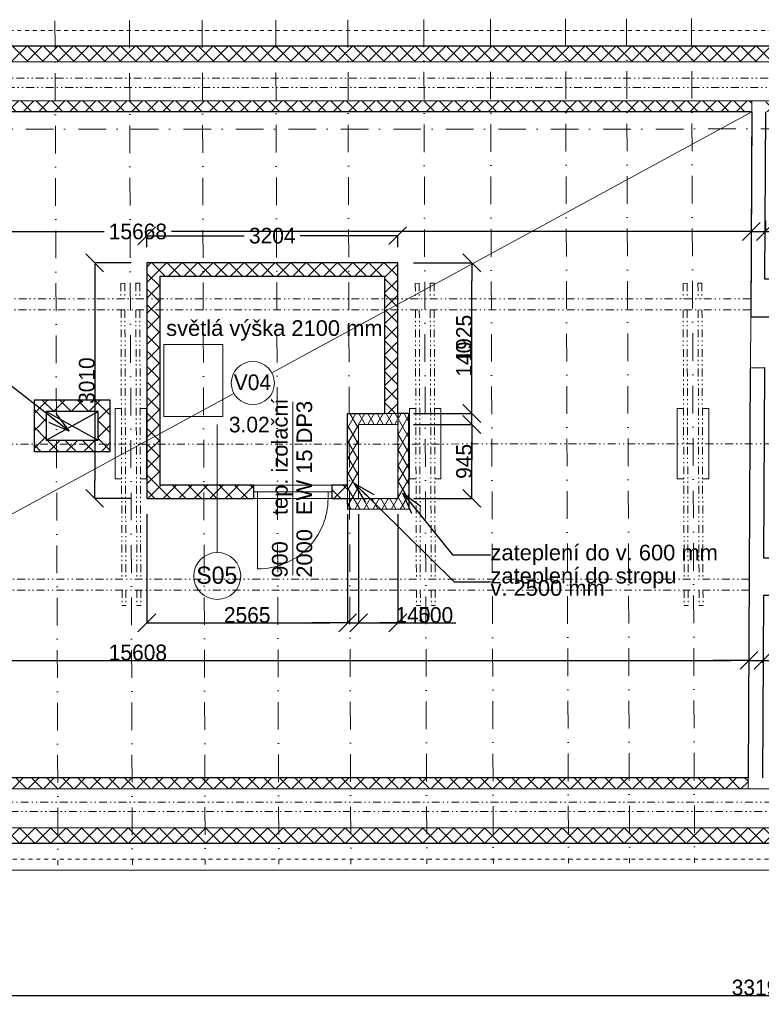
# Model space of a CAD drawing. Extents: x 25031 to 63966, y -28982 to 9473.
# Tile 2 of 12: x 34254 to 43725, y -28982 to -16400. Entities that reach past the tile are written whole.
import ezdxf

# ---------------------------------------------------------------- set-up
doc = ezdxf.new("R2010")
doc.units = 0
doc.header["$MEASUREMENT"] = 0
for name, pattern in [('phl_thick', [0]), ('Čerchovaná', [670.277762, 352.777767, -176.388884, 0, -141.111112]), ('Čerchovaná se dvěma tečkami S', [250, 100, -40, 15, -40, 15, -40]), ('čárkovaná S', [100, 50, -50])]:
    doc.linetypes.add(name, pattern=pattern)
for name, color, linetype, lineweight, true_color in [('2D kreslení - obecné_Číslo_pera__241', 9, 'Continuous', 13, 0x808080), ('2D ČÁRY_Číslo_pera__241', 9, 'Continuous', 13, 0x808080), ('blok I_pohled4_terén_Číslo_pera__241', 9, 'Continuous', 13, 0x808080), ('vodorovné konstrukce_Číslo_pera__241', 9, 'Continuous', 13, 0x808080)]:
    doc.layers.add(name, color=color, linetype=linetype, lineweight=lineweight, true_color=true_color)
for name, color, linetype, lineweight in [('2D VÝPLNĚ_Číslo_pera__4', 91, 'Continuous', 13), ('2D ČÁRY_Číslo_pera__1', 7, 'Continuous', 15), ('2D ČÁRY_Číslo_pera__2', 1, 'Continuous', 25), ('blok I_pohled4_terén_Číslo_pera__4', 91, 'Continuous', 13), ('hřeben_Číslo_pera__1', 7, 'Continuous', 15), ('komín_Číslo_pera__1', 7, 'Continuous', 15), ('komín_Číslo_pera__2', 1, 'Continuous', 25), ('krokve_Číslo_pera__1', 7, 'Continuous', 15), ('POZNÁMKY.POPISKA_Číslo_pera__4', 91, 'Continuous', 13), ('POZNÁMKY.TEXT_Číslo_pera__4', 91, 'Continuous', 13), ('vodorovné konstrukce_Číslo_pera__1', 7, 'Continuous', 15), ('VZT_50 POPIS - OBECNE', 7, 'Continuous', 13), ('zdi_Číslo_pera__1', 7, 'Continuous', 15), ('zdi_Číslo_pera__2', 1, 'Continuous', 25), ('zdi_Číslo_pera__7', 7, 'Continuous', 20)]:
    doc.layers.add(name, color=color, linetype=linetype, lineweight=lineweight)
doc.layers.add('KÓTY.ZÁKLADNÍ', color=7, linetype='Continuous')
doc.layers.add('vodorovné konstrukce', color=7, linetype='Continuous')
doc.styles.add('GENERATED_STYLE_1', font='arial.ttf')
doc.styles.add('GENERATED_STYLE_2', font='txt')
doc.styles.add('GENERATED_STYLE_3', font='txt')
doc.styles.get("Standard").update_dxf_attribs({"font": 'txt', "bigfont": 'BIGFONT.SHX'})
doc.dimstyles.new('GENERATED_STYLE__1', dxfattribs={"dimtxt": 200, "dimasz": 228, "dimexe": 0.18, "dimexo": 200, "dimgap": 0.09, "dimtad": 1, "dimtih": 1, "dimtoh": 1, "dimdec": 0, "dimzin": 0, "dimdsep": 46, "dimtxsty": 'GENERATED_STYLE_2', "dimblk": 'ARROWHEAD_6', "dimblk1": 'ARROWHEAD_6', "dimblk2": 'ARROWHEAD_6', "dimcen": 0.09, "dimclrd": 256, "dimclre": 256, "dimclrt": 256, "dimazin": 0, "dimtfac": 1, "dimtdec": 4, "dimtmove": 0, "dimatfit": 3, "dimfxl": 0, "dimtolj": 1, "dimtzin": 0, "dimarcsym": 0})
doc.dimstyles.new('GENERATED_STYLE__2', dxfattribs={"dimtxt": 200, "dimasz": 228, "dimexe": 0.18, "dimexo": 200, "dimgap": 0.09, "dimtad": 1, "dimdec": 0, "dimzin": 0, "dimdsep": 46, "dimtxsty": 'GENERATED_STYLE_2', "dimblk": 'ARROWHEAD_6', "dimblk1": 'ARROWHEAD_6', "dimblk2": 'ARROWHEAD_6', "dimcen": 0.09, "dimclrd": 256, "dimclre": 256, "dimclrt": 256, "dimazin": 0, "dimtfac": 1, "dimtdec": 4, "dimtmove": 0, "dimatfit": 3, "dimfxl": 0, "dimtolj": 1, "dimtzin": 0, "dimarcsym": 0})
doc.dimstyles.new('GENERATED_STYLE__3', dxfattribs={"dimtxt": 0.18, "dimasz": 273.6, "dimexe": 0.18, "dimexo": 0.0625, "dimgap": 0.09, "dimtad": 0, "dimtih": 1, "dimtoh": 1, "dimdec": 4, "dimzin": 0, "dimdsep": 46, "dimtxsty": 'Standard', "dimcen": 0.09, "dimadec": 0, "dimazin": 0, "dimtfac": 1, "dimtdec": 4, "dimtmove": 0, "dimatfit": 3, "dimldrblk": 'ARROWHEAD_3', "dimfxl": 0, "dimtolj": 1, "dimtzin": 0, "dimarcsym": 0})
pattern_1 = [(45, (0, 0), (-98.99495, 98.99495), []), (135, (0, 0), (98.99495, 98.99495), [])]

# ---------------------------------------------------------------- blocks, each defined once
blk = doc.blocks.new('LINE_10108', base_point=(36777, -21574))
at = {"layer": 'vodorovné konstrukce_Číslo_pera__241', "linetype": 'Continuous'}
blk.add_line((36777, -21574), (36777, -23208), dxfattribs=at)
blk.add_circle((36777, -23508), 300, dxfattribs=at)
blk = doc.blocks.new('ARROWHEAD_6')
at = {"linetype": 'Continuous'}
for p, q in [((0, 0), (-1, 0)), ((-0.5, -0.5), (0.5, 0.5))]:
    blk.add_line(p, q, dxfattribs=at)
blk = doc.blocks.new('*D1046')
at = {"layer": 'Defpoints', "color": 0, "linetype": 'Continuous', "transparency": 16777216}
for p in [(27122, -26928), (60316, -26928), (60316, -28868)]:
    blk.add_point(p, dxfattribs=at)
at = {"layer": 'KÓTY.ZÁKLADNÍ', "linetype": 'Continuous', "lineweight": -2, "transparency": 16777216}
for p, q in [((27122, -27128), (27122, -28868)), ((60316, -27128), (60316, -28868)), ((27350, -28868), (60088, -28868))]:
    blk.add_line(p, q, dxfattribs=at)
at = {"layer": 'KÓTY.ZÁKLADNÍ', "linetype": 'Continuous', "lineweight": -2, "transparency": 16777216, "xscale": 228, "yscale": 228, "zscale": 228, "rotation": 180}
blk.add_blockref('ARROWHEAD_6', (27122, -28868), dxfattribs=at)
at = {"layer": 'KÓTY.ZÁKLADNÍ', "linetype": 'Continuous', "lineweight": -2, "transparency": 16777216, "xscale": 228, "yscale": 228, "zscale": 228}
blk.add_blockref('ARROWHEAD_6', (60316, -28868), dxfattribs=at)
at = {"layer": 'KÓTY.ZÁKLADNÍ', "linetype": 'Continuous', "transparency": 16777216, "insert": (43719, -28768), "char_height": 200, "attachment_point": 5, "style": 'GENERATED_STYLE_2'}
blk.add_mtext('\\A1;33194', dxfattribs=at)
blk = doc.blocks.new('*D1002')
at = {"layer": 'Defpoints', "color": 0, "linetype": 'Continuous', "transparency": 16777216}
for p in [(50073, -14695), (27085, -16739), (50074, -16735)]:
    blk.add_point(p, dxfattribs=at)
at = {"layer": 'KÓTY.ZÁKLADNÍ', "linetype": 'Continuous', "lineweight": -2, "transparency": 16777216}
for p, q in [((27085, -16539), (27085, -14698)), ((27313, -14698), (38132, -14697)), ((49845, -14695), (39027, -14697)), ((50074, -16535), (50073, -14695))]:
    blk.add_line(p, q, dxfattribs=at)
at = {"layer": 'KÓTY.ZÁKLADNÍ', "linetype": 'Continuous', "lineweight": -2, "transparency": 16777216, "xscale": 228, "yscale": 228, "zscale": 228}
for p, rotation in [((27085, -14698), 180.0078259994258), ((50073, -14695), 0.007825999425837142)]:
    blk.add_blockref('ARROWHEAD_6', p, dxfattribs=dict(at, rotation=rotation))
at = {"layer": 'KÓTY.ZÁKLADNÍ', "linetype": 'Continuous', "transparency": 16777216, "insert": (38579, -14697), "char_height": 200, "attachment_point": 5, "style": 'GENERATED_STYLE_2'}
blk.add_mtext('\\A1;22988', dxfattribs=at)
blk = doc.blocks.new('*D1010')
at = {"layer": 'Defpoints', "color": 0, "linetype": 'Continuous', "transparency": 16777216}
for p in [(43567, -24587), (43567, -24756), (27959, -26088)]:
    blk.add_point(p, dxfattribs=at)
at = {"layer": 'KÓTY.ZÁKLADNÍ', "linetype": 'Continuous', "lineweight": -2, "transparency": 16777216}
for p, q in [((27959, -25888), (27959, -24587)), ((28187, -24587), (43339, -24587)), ((43567, -24556), (43567, -24587))]:
    blk.add_line(p, q, dxfattribs=at)
at = {"layer": 'KÓTY.ZÁKLADNÍ', "linetype": 'Continuous', "lineweight": -2, "transparency": 16777216, "xscale": 228, "yscale": 228, "zscale": 228, "rotation": 180}
blk.add_blockref('ARROWHEAD_6', (27959, -24587), dxfattribs=at)
at = {"layer": 'KÓTY.ZÁKLADNÍ', "linetype": 'Continuous', "lineweight": -2, "transparency": 16777216, "xscale": 228, "yscale": 228, "zscale": 228}
blk.add_blockref('ARROWHEAD_6', (43567, -24587), dxfattribs=at)
at = {"layer": 'KÓTY.ZÁKLADNÍ', "linetype": 'Continuous', "transparency": 16777216, "insert": (35763, -24487), "char_height": 200, "attachment_point": 5, "style": 'GENERATED_STYLE_2'}
blk.add_mtext('\\A1;15608', dxfattribs=at)
blk = doc.blocks.new('*D1011')
at = {"layer": 'Defpoints', "color": 0, "linetype": 'Continuous', "transparency": 16777216}
for p in [(43746, -24587), (43567, -24756), (43746, -24818)]:
    blk.add_point(p, dxfattribs=at)
at = {"layer": 'KÓTY.ZÁKLADNÍ', "linetype": 'Continuous', "lineweight": -2, "transparency": 16777216}
for p, q in [((43339, -24587), (43111, -24587)), ((43567, -24556), (43567, -24587)), ((43567, -24587), (43746, -24587)), ((43746, -24618), (43746, -24587)), ((43974, -24587), (44679, -24587))]:
    blk.add_line(p, q, dxfattribs=at)
at = {"layer": 'KÓTY.ZÁKLADNÍ', "linetype": 'Continuous', "lineweight": -2, "transparency": 16777216, "xscale": 228, "yscale": 228, "zscale": 228}
blk.add_blockref('ARROWHEAD_6', (43567, -24587), dxfattribs=at)
at = {"layer": 'KÓTY.ZÁKLADNÍ', "linetype": 'Continuous', "lineweight": -2, "transparency": 16777216, "xscale": 228, "yscale": 228, "zscale": 228, "rotation": 180}
blk.add_blockref('ARROWHEAD_6', (43746, -24587), dxfattribs=at)
at = {"layer": 'KÓTY.ZÁKLADNÍ', "linetype": 'Continuous', "transparency": 16777216, "insert": (44440, -24487), "char_height": 200, "attachment_point": 5, "style": 'GENERATED_STYLE_2'}
blk.add_mtext('\\A1;180', dxfattribs=at)
blk = doc.blocks.new('*D1012')
at = {"layer": 'Defpoints', "color": 0, "linetype": 'Continuous', "transparency": 16777216}
for p in [(59475, -24587), (43746, -24818), (59475, -26088)]:
    blk.add_point(p, dxfattribs=at)
at = {"layer": 'KÓTY.ZÁKLADNÍ', "linetype": 'Continuous', "lineweight": -2, "transparency": 16777216}
for p, q in [((43746, -24618), (43746, -24587)), ((43974, -24587), (59247, -24587)), ((59475, -25888), (59475, -24587))]:
    blk.add_line(p, q, dxfattribs=at)
at = {"layer": 'KÓTY.ZÁKLADNÍ', "linetype": 'Continuous', "lineweight": -2, "transparency": 16777216, "xscale": 228, "yscale": 228, "zscale": 228, "rotation": 180}
blk.add_blockref('ARROWHEAD_6', (43746, -24587), dxfattribs=at)
at = {"layer": 'KÓTY.ZÁKLADNÍ', "linetype": 'Continuous', "lineweight": -2, "transparency": 16777216, "xscale": 228, "yscale": 228, "zscale": 228}
blk.add_blockref('ARROWHEAD_6', (59475, -24587), dxfattribs=at)
at = {"layer": 'KÓTY.ZÁKLADNÍ', "linetype": 'Continuous', "transparency": 16777216, "insert": (51610, -24487), "char_height": 200, "attachment_point": 5, "style": 'GENERATED_STYLE_2'}
blk.add_mtext('\\A1;15728', dxfattribs=at)
blk = doc.blocks.new('*D1014')
at = {"layer": 'Defpoints', "color": 0, "linetype": 'Continuous', "transparency": 16777216}
for p in [(27928, -17578), (43597, -18757), (43597, -19106)]:
    blk.add_point(p, dxfattribs=at)
at = {"layer": 'KÓTY.ZÁKLADNÍ', "linetype": 'Continuous', "lineweight": -2, "transparency": 16777216}
for p, q in [((27928, -17778), (27929, -19108)), ((43597, -18957), (43597, -19106)), ((28157, -19108), (35334, -19107)), ((43369, -19106), (36191, -19107))]:
    blk.add_line(p, q, dxfattribs=at)
at = {"layer": 'KÓTY.ZÁKLADNÍ', "linetype": 'Continuous', "lineweight": -2, "transparency": 16777216, "xscale": 228, "yscale": 228, "zscale": 228}
for p, rotation in [((27929, -19108), 180.0078259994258), ((43597, -19106), 0.007825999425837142)]:
    blk.add_blockref('ARROWHEAD_6', p, dxfattribs=dict(at, rotation=rotation))
at = {"layer": 'KÓTY.ZÁKLADNÍ', "linetype": 'Continuous', "transparency": 16777216, "insert": (35763, -19107), "char_height": 200, "attachment_point": 5, "style": 'GENERATED_STYLE_2'}
blk.add_mtext('\\A1;15668', dxfattribs=at)
blk = doc.blocks.new('*D1015')
at = {"layer": 'Defpoints', "color": 0, "linetype": 'Continuous', "transparency": 16777216}
for p in [(43597, -18757), (43777, -18771), (43777, -19106)]:
    blk.add_point(p, dxfattribs=at)
at = {"layer": 'KÓTY.ZÁKLADNÍ', "linetype": 'Continuous', "lineweight": -2, "transparency": 16777216}
for p, q in [((43597, -18957), (43597, -19106)), ((43777, -18971), (43777, -19106)), ((43369, -19106), (43141, -19106)), ((43597, -19106), (43777, -19106)), ((44005, -19106), (44233, -19106))]:
    blk.add_line(p, q, dxfattribs=at)
at = {"layer": 'KÓTY.ZÁKLADNÍ', "linetype": 'Continuous', "lineweight": -2, "transparency": 16777216, "xscale": 228, "yscale": 228, "zscale": 228}
for p, rotation in [((43597, -19106), 0.007825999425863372), ((43777, -19106), 180.0078259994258)]:
    blk.add_blockref('ARROWHEAD_6', p, dxfattribs=dict(at, rotation=rotation))
at = {"layer": 'KÓTY.ZÁKLADNÍ', "linetype": 'Continuous', "transparency": 16777216, "insert": (44471, -19006), "char_height": 200, "attachment_point": 5, "style": 'GENERATED_STYLE_2'}
blk.add_mtext('\\A1;180', dxfattribs=at)
blk = doc.blocks.new('*D1016')
at = {"layer": 'Defpoints', "color": 0, "linetype": 'Continuous', "transparency": 16777216}
for p in [(50915, -17575), (43777, -18771), (50915, -19105)]:
    blk.add_point(p, dxfattribs=at)
at = {"layer": 'KÓTY.ZÁKLADNÍ', "linetype": 'Continuous', "lineweight": -2, "transparency": 16777216}
for p, q in [((50915, -17775), (50915, -19105)), ((43777, -18971), (43777, -19106)), ((44005, -19106), (47017, -19105)), ((50687, -19105), (47675, -19105))]:
    blk.add_line(p, q, dxfattribs=at)
at = {"layer": 'KÓTY.ZÁKLADNÍ', "linetype": 'Continuous', "lineweight": -2, "transparency": 16777216, "xscale": 228, "yscale": 228, "zscale": 228}
for p, rotation in [((43777, -19106), 180.0078259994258), ((50915, -19105), 0.007825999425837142)]:
    blk.add_blockref('ARROWHEAD_6', p, dxfattribs=dict(at, rotation=rotation))
at = {"layer": 'KÓTY.ZÁKLADNÍ', "linetype": 'Continuous', "transparency": 16777216, "insert": (47346, -19105), "char_height": 200, "attachment_point": 5, "style": 'GENERATED_STYLE_2'}
blk.add_mtext('\\A1;7139', dxfattribs=at)
blk = doc.blocks.new('*D1043')
at = {"layer": 'Defpoints', "color": 0, "linetype": 'Continuous', "transparency": 16777216}
for p in [(39081, -21572), (40029, -21572), (39082, -22517)]:
    blk.add_point(p, dxfattribs=at)
at = {"layer": 'KÓTY.ZÁKLADNÍ', "linetype": 'Continuous', "lineweight": -2, "transparency": 16777216}
for p, q in [((39281, -21572), (40029, -21572)), ((40029, -22289), (40029, -21800)), ((39282, -22517), (40029, -22517))]:
    blk.add_line(p, q, dxfattribs=at)
at = {"layer": 'KÓTY.ZÁKLADNÍ', "linetype": 'Continuous', "lineweight": -2, "transparency": 16777216, "xscale": 228, "yscale": 228, "zscale": 228}
for p, rotation in [((40029, -21572), 90), ((40029, -22517), 270)]:
    blk.add_blockref('ARROWHEAD_6', p, dxfattribs=dict(at, rotation=rotation))
at = {"layer": 'KÓTY.ZÁKLADNÍ', "linetype": 'Continuous', "transparency": 16777216, "insert": (39929, -22044), "char_height": 200, "attachment_point": 5, "rotation": 90, "style": 'GENERATED_STYLE_2'}
blk.add_mtext('\\A1;945', dxfattribs=at)
blk = doc.blocks.new('*D1044')
at = {"layer": 'Defpoints', "color": 0, "linetype": 'Continuous', "transparency": 16777216}
for p in [(39081, -21432), (40029, -21432), (39081, -21572)]:
    blk.add_point(p, dxfattribs=at)
at = {"layer": 'KÓTY.ZÁKLADNÍ', "linetype": 'Continuous', "lineweight": -2, "transparency": 16777216}
for p, q in [((40029, -21204), (40029, -20500)), ((39281, -21432), (40029, -21432)), ((40029, -21572), (40029, -21432)), ((39281, -21572), (40029, -21572)), ((40029, -21800), (40029, -22028))]:
    blk.add_line(p, q, dxfattribs=at)
at = {"layer": 'KÓTY.ZÁKLADNÍ', "linetype": 'Continuous', "lineweight": -2, "transparency": 16777216, "xscale": 228, "yscale": 228, "zscale": 228}
for p, rotation in [((40029, -21432), 270), ((40029, -21572), 90)]:
    blk.add_blockref('ARROWHEAD_6', p, dxfattribs=dict(at, rotation=rotation))
at = {"layer": 'KÓTY.ZÁKLADNÍ', "linetype": 'Continuous', "transparency": 16777216, "insert": (39929, -20738), "char_height": 200, "attachment_point": 5, "rotation": 90, "style": 'GENERATED_STYLE_2'}
blk.add_mtext('\\A1;140', dxfattribs=at)
blk = doc.blocks.new('*D1045')
at = {"layer": 'Defpoints', "color": 0, "linetype": 'Continuous', "transparency": 16777216}
for p in [(39081, -19507), (40029, -19507), (39081, -21432)]:
    blk.add_point(p, dxfattribs=at)
at = {"layer": 'KÓTY.ZÁKLADNÍ', "linetype": 'Continuous', "lineweight": -2, "transparency": 16777216}
for p, q in [((39281, -19507), (40029, -19507)), ((40029, -21204), (40029, -19735)), ((39281, -21432), (40029, -21432))]:
    blk.add_line(p, q, dxfattribs=at)
at = {"layer": 'KÓTY.ZÁKLADNÍ', "linetype": 'Continuous', "lineweight": -2, "transparency": 16777216, "xscale": 228, "yscale": 228, "zscale": 228}
for p, rotation in [((40029, -19507), 90), ((40029, -21432), 270)]:
    blk.add_blockref('ARROWHEAD_6', p, dxfattribs=dict(at, rotation=rotation))
at = {"layer": 'KÓTY.ZÁKLADNÍ', "linetype": 'Continuous', "transparency": 16777216, "insert": (39929, -20469), "char_height": 200, "attachment_point": 5, "rotation": 90, "style": 'GENERATED_STYLE_2'}
blk.add_mtext('\\A1;1925', dxfattribs=at)
blk = doc.blocks.new('*D1055')
at = {"layer": 'Defpoints', "color": 0, "linetype": 'Continuous', "transparency": 16777216}
for p in [(35876, -22517), (38442, -22517), (38442, -24108)]:
    blk.add_point(p, dxfattribs=at)
at = {"layer": 'KÓTY.ZÁKLADNÍ', "linetype": 'Continuous', "lineweight": -2, "transparency": 16777216}
for p, q in [((35876, -22717), (35876, -24108)), ((38442, -22717), (38442, -24108)), ((36104, -24108), (38214, -24108))]:
    blk.add_line(p, q, dxfattribs=at)
at = {"layer": 'KÓTY.ZÁKLADNÍ', "linetype": 'Continuous', "lineweight": -2, "transparency": 16777216, "xscale": 228, "yscale": 228, "zscale": 228, "rotation": 180}
blk.add_blockref('ARROWHEAD_6', (35876, -24108), dxfattribs=at)
at = {"layer": 'KÓTY.ZÁKLADNÍ', "linetype": 'Continuous', "lineweight": -2, "transparency": 16777216, "xscale": 228, "yscale": 228, "zscale": 228}
blk.add_blockref('ARROWHEAD_6', (38442, -24108), dxfattribs=at)
at = {"layer": 'KÓTY.ZÁKLADNÍ', "linetype": 'Continuous', "transparency": 16777216, "insert": (37159, -24008), "char_height": 200, "attachment_point": 5, "style": 'GENERATED_STYLE_2'}
blk.add_mtext('\\A1;2565', dxfattribs=at)
blk = doc.blocks.new('*D1056')
at = {"layer": 'Defpoints', "color": 0, "linetype": 'Continuous', "transparency": 16777216}
for p in [(38442, -22517), (38582, -22517), (38582, -24108)]:
    blk.add_point(p, dxfattribs=at)
at = {"layer": 'KÓTY.ZÁKLADNÍ', "linetype": 'Continuous', "lineweight": -2, "transparency": 16777216}
for p, q in [((38442, -22717), (38442, -24108)), ((38582, -22717), (38582, -24108)), ((38214, -24108), (37986, -24108)), ((38442, -24108), (38582, -24108)), ((38810, -24108), (39514, -24108))]:
    blk.add_line(p, q, dxfattribs=at)
at = {"layer": 'KÓTY.ZÁKLADNÍ', "linetype": 'Continuous', "lineweight": -2, "transparency": 16777216, "xscale": 228, "yscale": 228, "zscale": 228}
blk.add_blockref('ARROWHEAD_6', (38442, -24108), dxfattribs=at)
at = {"layer": 'KÓTY.ZÁKLADNÍ', "linetype": 'Continuous', "lineweight": -2, "transparency": 16777216, "xscale": 228, "yscale": 228, "zscale": 228, "rotation": 180}
blk.add_blockref('ARROWHEAD_6', (38582, -24108), dxfattribs=at)
at = {"layer": 'KÓTY.ZÁKLADNÍ', "linetype": 'Continuous', "transparency": 16777216, "insert": (39276, -24008), "char_height": 200, "attachment_point": 5, "style": 'GENERATED_STYLE_2'}
blk.add_mtext('\\A1;140', dxfattribs=at)
blk = doc.blocks.new('*D1057')
at = {"layer": 'Defpoints', "color": 0, "linetype": 'Continuous', "transparency": 16777216}
for p in [(38582, -22517), (39082, -22517), (39082, -24108)]:
    blk.add_point(p, dxfattribs=at)
at = {"layer": 'KÓTY.ZÁKLADNÍ', "linetype": 'Continuous', "lineweight": -2, "transparency": 16777216}
for p, q in [((38582, -22717), (38582, -24108)), ((39082, -22717), (39082, -24108)), ((38810, -24108), (38854, -24108)), ((39082, -24108), (39824, -24108))]:
    blk.add_line(p, q, dxfattribs=at)
at = {"layer": 'KÓTY.ZÁKLADNÍ', "linetype": 'Continuous', "lineweight": -2, "transparency": 16777216, "xscale": 228, "yscale": 228, "zscale": 228, "rotation": 180}
blk.add_blockref('ARROWHEAD_6', (38582, -24108), dxfattribs=at)
at = {"layer": 'KÓTY.ZÁKLADNÍ', "linetype": 'Continuous', "lineweight": -2, "transparency": 16777216, "xscale": 228, "yscale": 228, "zscale": 228}
blk.add_blockref('ARROWHEAD_6', (39082, -24108), dxfattribs=at)
at = {"layer": 'KÓTY.ZÁKLADNÍ', "linetype": 'Continuous', "transparency": 16777216, "insert": (39567, -24008), "char_height": 200, "attachment_point": 5, "style": 'GENERATED_STYLE_2'}
blk.add_mtext('\\A1;500', dxfattribs=at)
blk = doc.blocks.new('*D1058')
at = {"layer": 'Defpoints', "color": 0, "linetype": 'Continuous', "transparency": 16777216}
for p in [(39081, -19160), (35876, -19507), (39081, -19507)]:
    blk.add_point(p, dxfattribs=at)
at = {"layer": 'KÓTY.ZÁKLADNÍ', "linetype": 'Continuous', "lineweight": -2, "transparency": 16777216}
for p, q in [((35876, -19307), (35876, -19161)), ((36104, -19161), (37121, -19161)), ((38853, -19160), (37836, -19160)), ((39081, -19307), (39081, -19160))]:
    blk.add_line(p, q, dxfattribs=at)
at = {"layer": 'KÓTY.ZÁKLADNÍ', "linetype": 'Continuous', "lineweight": -2, "transparency": 16777216, "xscale": 228, "yscale": 228, "zscale": 228}
for p, rotation in [((35876, -19161), 180.0078259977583), ((39081, -19160), 0.007825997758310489)]:
    blk.add_blockref('ARROWHEAD_6', p, dxfattribs=dict(at, rotation=rotation))
at = {"layer": 'KÓTY.ZÁKLADNÍ', "linetype": 'Continuous', "transparency": 16777216, "insert": (37479, -19160), "char_height": 200, "attachment_point": 5, "style": 'GENERATED_STYLE_2'}
blk.add_mtext('\\A1;3204', dxfattribs=at)
blk = doc.blocks.new('*D1059')
at = {"layer": 'Defpoints', "color": 0, "linetype": 'Continuous', "transparency": 16777216}
for p in [(35876, -19507), (35211, -22517), (35876, -22517)]:
    blk.add_point(p, dxfattribs=at)
at = {"layer": 'KÓTY.ZÁKLADNÍ', "linetype": 'Continuous', "lineweight": -2, "transparency": 16777216}
for p, q in [((35676, -19507), (35211, -19507)), ((35211, -19735), (35211, -22289)), ((35676, -22517), (35211, -22517))]:
    blk.add_line(p, q, dxfattribs=at)
at = {"layer": 'KÓTY.ZÁKLADNÍ', "linetype": 'Continuous', "lineweight": -2, "transparency": 16777216, "xscale": 228, "yscale": 228, "zscale": 228}
for p, rotation in [((35211, -19507), 90), ((35211, -22517), 270)]:
    blk.add_blockref('ARROWHEAD_6', p, dxfattribs=dict(at, rotation=rotation))
at = {"layer": 'KÓTY.ZÁKLADNÍ', "linetype": 'Continuous', "transparency": 16777216, "insert": (35111, -21012), "char_height": 200, "attachment_point": 5, "rotation": 90, "style": 'GENERATED_STYLE_2'}
blk.add_mtext('\\A1;3010', dxfattribs=at)
blk = doc.blocks.new('ARROWHEAD_3')
at = {"linetype": 'Continuous'}
blk.add_line((0, 0), (-1, 0), dxfattribs=at)
at = {"linetype": 'Continuous', "flags": 128}
blk.add_lwpolyline([(-1, 0.2679), (0, 0), (-1, -0.2679)], dxfattribs=at)

msp = doc.modelspace()

# ---------------------------------------------------------------- hatches: boundary and pattern name
at = {"layer": '2D VÝPLNĚ_Číslo_pera__4', "linetype": 'Continuous'}
h = msp.add_hatch(dxfattribs=at)
h.set_pattern_fill('TEPELNA_IZOLACE_EPS', color=256, style=0, pattern_type=2)
h.set_pattern_definition(pattern_1)
h.paths.add_polyline_path([(50073.7, -16735.5), (27085.4, -16738.6), (27121.6, -26927.5), (60315.8, -26927.5), (60267.9, 7418.2), (50033.4, 7381.4)], flags=0)
h.paths.add_polyline_path([(27320.9, -26727.5), (27286.1, -16938.6), (50274, -16935.4), (50233.7, 7182.2), (60068.2, 7217.5), (60115.5, -26727.5)], flags=0)
h = msp.add_hatch(dxfattribs=at)
h.set_pattern_fill('TEPELNA_IZOLACE_EPS', color=256, style=0, pattern_type=2)
h.set_pattern_definition(pattern_1)
h.paths.add_polyline_path([(43603.2, -17436.4), (43782.5, -17436.4), (43782.5, -17576.3), (50915.1, -17575.4), (50890.4, -2785.6), (55600.4, -2768.6), (55597.4, -939), (55397.4, -939.4), (55400, -2569.4), (50750.1, -2586.1), (50774.8, -17435.4)], flags=0)
h = msp.add_hatch(dxfattribs=at)
h.set_pattern_fill('TEPELNA_IZOLACE_EPS', color=256, style=0, pattern_type=2)
h.set_pattern_definition(pattern_1)
h.paths.add_polyline_path([(43603.2, -17436.4), (27787.9, -17438.5), (27819.1, -26227.5), (43559.9, -26227.5), (43559.9, -26087.5), (27958.6, -26087.5), (27928.4, -17578.5), (43603.2, -17576.3)], flags=0)
h = msp.add_hatch(dxfattribs=at)
h.set_pattern_fill('TEPELNA_IZOLACE_EPS', color=256, style=0, pattern_type=2)
h.set_pattern_definition(pattern_1)
h.paths.add_polyline_path([(37241.8, -22517.3), (37241.8, -22347.3), (36046.4, -22347.3), (36046.4, -19677.4), (38910.9, -19677), (38910.9, -21432.5), (39080.9, -21432), (39080.9, -19507), (35876.4, -19507.4), (35876.4, -22517.3)], flags=0)
h = msp.add_hatch(dxfattribs=at)
h.set_pattern_fill('TEPELNA_IZOLACE_MINERÁL', color=256, style=0, pattern_type=2)
h.set_pattern_definition([(60, (0, 0), (-86.60254, 50), []), (120, (0, 0), (86.60254, 50), [])])
h.paths.add_polyline_path([(38440.7, -21433.8), (38442.2, -22657.5), (39222.2, -22656.6), (39220.7, -21431.6)], flags=0)
h.paths.add_polyline_path([(38582, -22517.3), (38580.9, -21573.4), (39080.9, -21572), (39082, -22516.7)], flags=0)
h = msp.add_hatch(dxfattribs=at)
h.set_pattern_fill('TEPELNA_IZOLACE_EPS', color=256, style=0, pattern_type=2)
h.set_pattern_definition(pattern_1)
h.paths.add_polyline_path([(38242, -22517.3), (38441.8, -22517.3), (38441.8, -22347.3), (38242, -22347.3)], flags=0)
at = {"layer": 'VZT_50 POPIS - OBECNE', "linetype": 'phl_thick'}
h = msp.add_hatch(dxfattribs=at)
h.set_pattern_fill('ANSI37', color=256, scale=50)
h.set_pattern_definition([(45, (0, -200000), (-112.2532, 112.2532), []), (135, (0, -200000), (-112.2532, -112.2532), [])])
h.paths.add_polyline_path([(34590.4, -21771.1), (35255.4, -21771.1), (35255.4, -21406.1), (34590.4, -21406.1)], flags=16)
h.paths.add_polyline_path([(34440.4, -21256.1), (35405.4, -21256.1), (35405.4, -21921.1), (34440.4, -21921.1)])

# ---------------------------------------------------------------- linework, layer by layer
at = {"layer": '2D kreslení - obecné_Číslo_pera__241', "linetype": 'Continuous'}
msp.add_circle((37230.9, -21043.1), 275, dxfattribs=at)
at = {"layer": '2D ČÁRY_Číslo_pera__1', "linetype": 'Continuous'}
for p, q in [((38910.9, -21432.5), (39080.9, -21432)), ((38441.8, -22347.3), (36046.4, -22347.3)), ((37241.8, -22347.3), (37241.8, -22517.3)), ((38242, -22517.3), (38241.8, -22347.3)), ((38442, -22517.3), (38441.8, -22347.3)), ((38582, -22347.3), (38581.8, -22347.3)), ((38582, -22517.3), (35876.4, -22517.3)), ((37241.8, -22432.3), (38241.9, -22431.1))]:
    msp.add_line(p, q, dxfattribs=at)
at = {"layer": '2D ČÁRY_Číslo_pera__1', "linetype": 'Continuous', "flags": 128}
msp.add_lwpolyline([(37291.8, -22432.9), (37291.8, -22517.9), (37291.8, -23417.9, 0.4142136), (38191.8, -22517.9), (38191.7, -22431.8)], format="xyb", dxfattribs=at)
at = {"layer": '2D ČÁRY_Číslo_pera__2', "linetype": 'Continuous'}
for p, q in [((39220.7, -21431.6), (39080.9, -21432)), ((38442.2, -22657.5), (38442, -22517.3))]:
    msp.add_line(p, q, dxfattribs=at)
at = {"layer": '2D ČÁRY_Číslo_pera__2', "linetype": 'čárkovaná S'}
for p in [(39080.9, -21432), (38442, -22517.3)]:
    msp.add_line(p, (39082, -22516.7), dxfattribs=at)
at = {"layer": '2D ČÁRY_Číslo_pera__2', "linetype": 'Continuous', "flags": 128}
for points in [[(43603.2, -17576.3), (43589.4, -20196.4), (44069.4, -20196.3), (44071.8, -19716.3), (43771.8, -19716.3), (43782.5, -17576.3)], [(39080.9, -21432), (39080.9, -19507), (35876.4, -19507.4), (35876.4, -22517.3), (37241.8, -22517.3), (37241.8, -22347.3), (36046.4, -22347.3), (36046.4, -19677.4), (38910.9, -19677), (38910.9, -21432.5)], [(43559.9, -26087.5), (43586.2, -20846.4), (43766.2, -20846.3), (43754, -23276.3), (44054, -23276.3), (44051.6, -23756.3), (43751.6, -23756.3), (43739.2, -26087.5)], [(34590.4, -21771.1), (35255.4, -21406.1)], [(34590.4, -21406.1), (35255.4, -21771.1)], [(38441.8, -22347.3), (38242, -22347.3), (38242, -22517.3), (38441.8, -22517.3)]]:
    msp.add_lwpolyline(points, dxfattribs=at)
for points in [[(34440.4, -21256.1), (35405.4, -21256.1), (35405.4, -21921.1), (34440.4, -21921.1)], [(34590.4, -21771.1), (35255.4, -21771.1), (35255.4, -21406.1), (34590.4, -21406.1)]]:
    msp.add_lwpolyline(points, close=True, dxfattribs=at)
at = {"layer": '2D ČÁRY_Číslo_pera__241', "linetype": 'Continuous', "flags": 128}
msp.add_lwpolyline([(36096.4, -21472.4), (36846.4, -21472.4), (36846.4, -20552.4), (36096.4, -20552.4)], close=True, dxfattribs=at)
at = {"layer": 'blok I_pohled4_terén_Číslo_pera__241', "linetype": 'Continuous'}
for p, q in [((37472.5, -20911.6), (43603.2, -17576.3)), ((27958.6, -26087.5), (36989.4, -21174.5))]:
    msp.add_line(p, q, dxfattribs=at)
at = {"layer": 'blok I_pohled4_terén_Číslo_pera__4', "linetype": 'Continuous'}
msp.add_line((37741.7, -23499.9), (37741.7, -21283.2), dxfattribs=at)
at = {"layer": 'hřeben_Číslo_pera__1', "linetype": 'Čerchovaná se dvěma tečkami S'}
msp.add_line((48114.3, -21818.2), (32766.1, -21824.8), dxfattribs=at)
at = {"layer": 'komín_Číslo_pera__1', "linetype": 'Continuous'}
for p, q in [((38580.9, -21573.4), (39080.9, -21572)), ((38582, -22517.3), (38580.9, -21573.4)), ((39080.9, -21572), (39082, -22516.7)), ((39082, -22516.7), (38582, -22517.3))]:
    msp.add_line(p, q, dxfattribs=at)
at = {"layer": 'komín_Číslo_pera__2', "linetype": 'Continuous'}
for p, q in [((38440.7, -21433.8), (38910.9, -21432.5)), ((38441.8, -22347.3), (38440.7, -21433.8)), ((39220.7, -21431.6), (39222.2, -22656.6)), ((39222.2, -22656.6), (38442.2, -22657.5))]:
    msp.add_line(p, q, dxfattribs=at)
at = {"layer": 'krokve_Číslo_pera__1', "linetype": 'Čerchovaná'}
for p, q in [((34704.3, -16413.9), (34742.6, -27202.9)), ((35654.3, -16410.6), (35692.6, -27199.5)), ((36584.3, -16407.3), (36622.6, -27196.2)), ((37524.3, -16403.9), (37562.6, -27192.9)), ((38444.3, -16400.7), (38482.6, -27189.6)), ((39414.3, -16397.2), (39452.6, -27186.2)), ((40264.3, -16394.2), (40302.6, -27183.2)), ((41224.3, -16390.8), (41262.6, -27179.8)), ((42004.2, -16388), (42042.6, -27177)), ((42834.2, -16385.1), (42872.6, -27174)), ((50774.9, -17795.4), (26789.2, -17798.6))]:
    msp.add_line(p, q, dxfattribs=at)
at = {"layer": 'vodorovné konstrukce_Číslo_pera__1', "linetype": 'Čerchovaná se dvěma tečkami S'}
for p, q in [((50310.8, -17145.4), (27496.9, -17148.6)), ((50436.2, -17265.4), (27617.3, -17268.5)), ((35546.2, -19768.8), (35596.2, -19768.6)), ((35546.2, -19768.8), (35546.9, -19968)), ((35596.2, -19768.6), (35596.9, -19968)), ((35736.2, -19768.1), (35786.2, -19767.9)), ((35736.2, -19768.1), (35736.9, -19967.9)), ((35786.2, -19767.9), (35786.9, -19967.9)), ((39306.2, -19768.8), (39356.2, -19768.6)), ((39306.2, -19768.8), (39306.9, -19968)), ((39356.2, -19768.6), (39356.9, -19968)), ((39496.2, -19768.1), (39546.2, -19767.9)), ((39496.2, -19768.1), (39496.9, -19967.9)), ((39546.2, -19767.9), (39546.9, -19967.9)), ((42726.3, -19768.8), (42776.3, -19768.6)), ((42726.3, -19768.8), (42727, -19968)), ((42776.3, -19768.6), (42777, -19968)), ((42916.3, -19768.1), (42966.3, -19767.9)), ((42916.3, -19768.1), (42917, -19967.9)), ((42966.3, -19767.9), (42967, -19967.9)), ((43590.6, -19966.4), (29834.5, -19968.2)), ((43590.6, -19966.4), (43589.9, -20106.4)), ((43589.9, -20106.4), (29834.5, -20108.2)), ((35547.4, -20108), (35559.6, -23547.5)), ((35597.4, -20108), (35609.6, -23547.5)), ((35737.4, -20107.9), (35749.6, -23547.5)), ((35787.4, -20107.9), (35799.6, -23547.5)), ((39307.4, -20108), (39319.7, -23547.5)), ((39357.4, -20108), (39369.7, -23547.5)), ((39497.4, -20107.9), (39509.7, -23547.5)), ((39547.4, -20107.9), (39559.7, -23547.5)), ((42727.5, -20108), (42739.7, -23547.5)), ((42777.5, -20108), (42789.7, -23547.5)), ((42917.5, -20107.9), (42929.7, -23547.5)), ((42967.5, -20107.9), (42979.7, -23547.5)), ((43572.6, -23547.5), (29847.2, -23547.5)), ((43572.6, -23547.5), (43571.9, -23687.5)), ((43571.9, -23687.5), (29847.7, -23687.5)), ((35560.1, -23687.5), (35560.8, -23887.5)), ((35610.1, -23687.5), (35610.8, -23887.5)), ((35750.1, -23687.5), (35750.8, -23887.5)), ((35800.1, -23687.5), (35800.8, -23887.5)), ((39320.2, -23687.5), (39320.9, -23887.5)), ((39370.2, -23687.5), (39370.9, -23887.5)), ((39510.2, -23687.5), (39510.9, -23887.5)), ((39560.2, -23687.5), (39560.9, -23887.5)), ((42740.2, -23687.5), (42740.9, -23887.5)), ((42790.2, -23687.5), (42790.9, -23887.5)), ((42930.2, -23687.5), (42930.9, -23887.5)), ((42980.2, -23687.5), (42980.9, -23887.5)), ((35560.8, -23887.5), (35610.8, -23887.5)), ((35750.8, -23887.5), (35800.8, -23887.5)), ((39320.9, -23887.5), (39370.9, -23887.5)), ((39510.9, -23887.5), (39560.9, -23887.5)), ((42740.9, -23887.5), (42790.9, -23887.5)), ((42930.9, -23887.5), (42980.9, -23887.5)), ((59616.9, -26397.5), (27649.7, -26397.5)), ((59734.7, -26517.5), (27530.1, -26517.5))]:
    msp.add_line(p, q, dxfattribs=at)
at = {"layer": 'zdi_Číslo_pera__1', "linetype": 'čárkovaná S'}
for p, q in [((49873.3, -16535.5), (26884.7, -16538.6)), ((60516.1, -27127.5), (26922.3, -27127.5))]:
    msp.add_line(p, q, dxfattribs=at)
at = {"layer": 'zdi_Číslo_pera__1', "linetype": 'Continuous'}
for p, q in [((50274, -16935.4), (27286.1, -16938.6)), ((50614, -17435.4), (27787.9, -17438.5)), ((43603.2, -17436.4), (43589.4, -20196.4)), ((43586.2, -20846.4), (43589.4, -20196.4)), ((44069.4, -20196.3), (43589.4, -20196.4)), ((43586.2, -20846.4), (43559.2, -26227.5)), ((43766.2, -20846.3), (43586.2, -20846.4)), ((59450, -26227.5), (27819.1, -26227.5)), ((60115.5, -26727.5), (27320.9, -26727.5)), ((60656.3, -27267.5), (26782.8, -27267.5))]:
    msp.add_line(p, q, dxfattribs=at)
at = {"layer": 'zdi_Číslo_pera__2', "linetype": 'Continuous'}
for p, q in [((50073.7, -16735.5), (27085.4, -16738.6)), ((43602.5, -17576.4), (27928.4, -17578.5)), ((43559.9, -26087.5), (27958.6, -26087.5)), ((60315.8, -26927.5), (27121.6, -26927.5))]:
    msp.add_line(p, q, dxfattribs=at)
at = {"layer": 'zdi_Číslo_pera__7', "linetype": 'Continuous', "flags": 128}
for points in [[(35555.1, -22268.6), (35472, -22268.6), (35471.9, -21368.6), (35551.9, -21368.6)], [(35791.9, -21368.6), (35873.4, -21368.6), (35873.6, -22268.6), (35795.1, -22268.6)], [(39315.1, -22268.6), (39232, -22268.6), (39231.9, -21368.6), (39311.9, -21368.6)], [(39551.9, -21368.6), (39633.5, -21368.6), (39633.6, -22268.6), (39555.1, -22268.6)], [(42735.1, -22268.6), (42652.1, -22268.6), (42651.9, -21368.6), (42731.9, -21368.6)], [(42971.9, -21368.6), (43053.5, -21368.6), (43053.6, -22268.6), (42975.1, -22268.6)]]:
    msp.add_lwpolyline(points, dxfattribs=at)

# ---------------------------------------------------------------- block references
at = {"layer": 'vodorovné konstrukce', "linetype": 'Continuous'}
msp.add_blockref('LINE_10108', (36776.5, -21574.5), dxfattribs=at)

# ---------------------------------------------------------------- texts
at = {"layer": 'POZNÁMKY.POPISKA_Číslo_pera__4', "linetype": 'Continuous', "insert": (40266.3, -23238.8), "char_height": 200, "width": 2847.088, "attachment_point": 4, "style": 'GENERATED_STYLE_1'}
msp.add_mtext('{zateplení do v. 600 mm}', dxfattribs=at)
at = {"layer": 'POZNÁMKY.POPISKA_Číslo_pera__4', "linetype": 'Continuous', "insert": (40266.3, -23584), "char_height": 200, "width": 2327.774, "attachment_point": 4, "line_spacing_factor": 0.470083, "style": 'GENERATED_STYLE_1'}
msp.add_mtext('{zateplení do stropu\\Pv. 2500 mm}', dxfattribs=at)
at = {"layer": 'POZNÁMKY.TEXT_Číslo_pera__4', "linetype": 'Continuous'}
for s, insert, char_height, attachment_point, style in [('{světlá výška 2100 mm}', (36124.1, -20240.5), 200, 1, 'GENERATED_STYLE_1'), ('{V04}', (36987.7, -21135.6), 200, 7, 'GENERATED_STYLE_3'), ('{3.02}', (36925.2, -21473.1), 200, 1, 'GENERATED_STYLE_3'), ('{S05}', (36509, -23499.7), 220, 4, 'GENERATED_STYLE_3')]:
    msp.add_mtext(s, dxfattribs=dict(at, insert=insert, char_height=char_height, attachment_point=attachment_point, style=style))
at = {"layer": 'POZNÁMKY.TEXT_Číslo_pera__4', "linetype": 'Continuous', "insert": (37991.1, -23530.3), "char_height": 200, "attachment_point": 7, "rotation": 90, "line_spacing_factor": 0.937873, "style": 'GENERATED_STYLE_1'}
msp.add_mtext('{900^Itep. izolační\\P2000^IEW 15 DP3}', dxfattribs=at)

# ---------------------------------------------------------------- dimensions: what is measured, and where the dimension line sits
at = {"layer": 'KÓTY.ZÁKLADNÍ', "linetype": 'Continuous'}
for base, p1, p2, angle, dimstyle, picture, middle in [((50073.4, -14695.2), (27085.4, -16738.6), (50073.7, -16735.5), 0.00783, 'GENERATED_STYLE__1', '*D1002', (38579.3, -14696.7)), ((43596.7, -19105.7), (27928.4, -17578.5), (43596.6, -18756.9), 0.00783, 'GENERATED_STYLE__1', '*D1014', (35762.6, -19106.8)), ((50915.3, -19104.7), (43776.6, -18770.6), (50915.1, -17575.4), 0.00783, 'GENERATED_STYLE__1', '*D1016', (47345.9, -19105.2)), ((43776.6, -19105.7), (43596.6, -18756.9), (43776.6, -18770.6), 0.00783, 'GENERATED_STYLE__1', '*D1015', (44470.8, -19005.5)), ((39080.8074, -19160.24), (35876.4331, -19507.4074), (39080.8548, -19506.9697), 0.00783, 'GENERATED_STYLE__1', '*D1058', (37478.5966, -19160.4588)), ((35210.7, -22517.3), (35876.4, -19507.4), (35876.4, -22517.3), 270, 'GENERATED_STYLE__2', '*D1059', (35110.6, -21012.4)), ((40028.8, -19507), (39080.9, -21432), (39080.9, -19507), 90, 'GENERATED_STYLE__2', '*D1045', (39928.7, -20469.5)), ((40028.8, -21432), (39080.9, -21572), (39080.9, -21432), 90, 'GENERATED_STYLE__2', '*D1044', (39928.7, -20737.8)), ((40028.8, -21572), (39082, -22516.7), (39080.9, -21572), 90, 'GENERATED_STYLE__2', '*D1043', (39928.7, -22044.4))]:
    dim = msp.add_linear_dim(base=base, p1=p1, p2=p2, angle=angle, dimstyle=dimstyle, dxfattribs=at)
    dim.commit()
    dim.dimension.update_dxf_attribs({"geometry": picture, "text_midpoint": middle})
for base, p1, p2, picture, middle in [((38441.8, -24108.1), (35876.4, -22517.3), (38441.8, -22517.3), '*D1055', (37159.1, -24008)), ((38582, -24108.1), (38441.8, -22517.3), (38582, -22517.3), '*D1056', (39276.2, -24008)), ((39082, -24108.1), (38582, -22517.3), (39082, -22516.7), '*D1057', (39567.3, -24008)), ((43566.6, -24586.9), (27958.6, -26087.5), (43566.6, -24756.2), '*D1010', (35762.6, -24486.8)), ((43746.3, -24586.9), (43566.6, -24756.2), (43746.3, -24817.6), '*D1011', (44440.5, -24486.8)), ((59474.6, -24586.9), (43746.3, -24817.6), (59474.6, -26087.5), '*D1012', (51610.4, -24486.8)), ((60315.8, -28867.8), (27121.6, -26927.5), (60315.8, -26927.5), '*D1046', (43718.7, -28767.7))]:
    dim = msp.add_linear_dim(base=base, p1=p1, p2=p2, dimstyle='GENERATED_STYLE__1', dxfattribs=at)
    dim.commit()
    dim.dimension.update_dxf_attribs({"geometry": picture, "text_midpoint": middle})

# ---------------------------------------------------------------- leaders
at = {"layer": 'POZNÁMKY.POPISKA_Číslo_pera__4', "linetype": 'Continuous', "annotation_type": 0, "has_hookline": 1}
for points, hookline_direction, text_width in [([(34884.1, -21659.5), (34033.4, -20992.3), (33594.1, -20992.3)], 1, 1283.1), ([(38531.5, -22324.7), (39800.3, -23584), (40266.2, -23584)], 0, 1506.5), ([(39147.8, -22450.6), (39780.3, -23238.8), (40266.2, -23238.8)], 0, 2342.3)]:
    msp.add_leader(points, dimstyle='GENERATED_STYLE__3', dxfattribs=dict(at, hookline_direction=hookline_direction, text_width=text_width))

doc.saveas('drawing.dxf')
